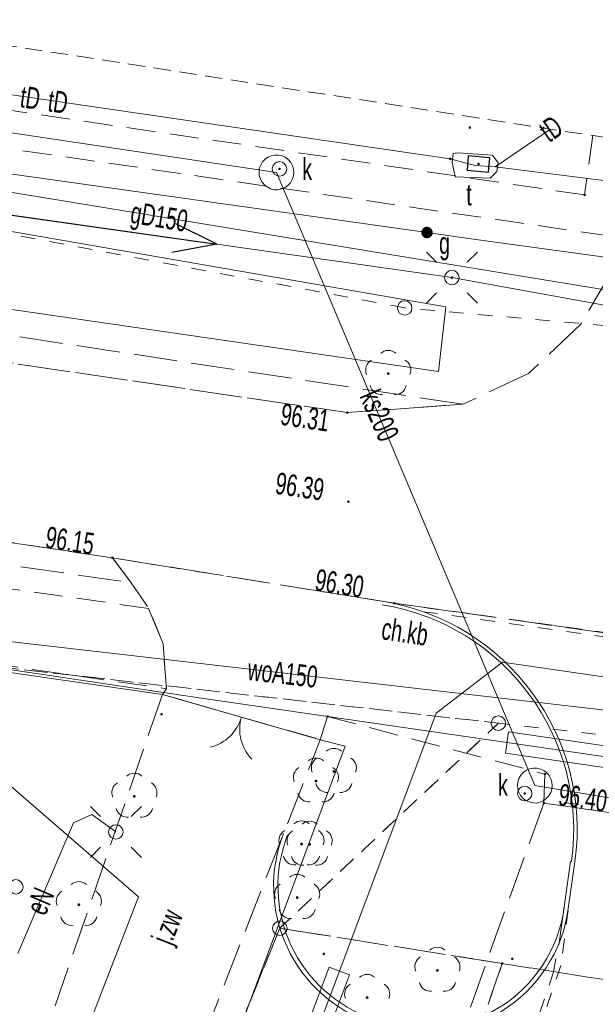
# Model space of a CAD drawing. Header units: metres. Extents: x 6541766 to 6542290, y 5894743 to 5895338.
# Tile 74 of 78: x 6541945 to 6541965, y 5895279 to 5895313. Entities that reach past the tile are written whole.
import ezdxf
from ezdxf.enums import TextEntityAlignment as Align

# ---------------------------------------------------------------- set-up
doc = ezdxf.new("R2010")
doc.units = ezdxf.units.M
for name, pattern in [('0.5_0.5', [1, 0.5, -0.5]), ('1.0_0.5', [1.5, 1, -0.5]), ('1.5_0.5', [2, 1.5, -0.5]), ('2', [0.9, 0.6, -0.3]), ('egkk-500', [2, 1.5, -0.5]), ('egug-500', [1, 0.5, -0.5]), ('otob_500', [0]), ('suep_nn_500', [0])]:
    doc.linetypes.add(name, pattern=pattern)
for name, color, linetype in [('217-kontur klasyfikacyjny', 7, 'Continuous'), ('218-kontur użytku gruntowego', 7, 'Continuous'), ('219-działka ewidencyjna', 7, 'Continuous'), ('_dr_krawężnik najazdowy 15x22', 214, '0.5_0.5'), ('_dr_krawężnik wystający 15x30', 214, 'Continuous'), ('_dr_opornik betonowy 12x25', 153, 'Continuous'), ('brama', 7, 'Continuous'), ('chodnik', 7, 'Continuous'), ('chodnik-Atr17', 7, 'Continuous'), ('jezdnia', 7, 'Continuous'), ('jezdnia-Atr17', 7, 'Continuous'), ('komora podziemna', 7, 'Continuous'), ('obudowa ochronna przewodu', 7, 'Continuous'), ('ogrodzenie trwałe', 7, 'Continuous'), ('pikieta sztuczna-Atr2', 7, 'Continuous'), ('przewód elektroenergetyczny niskiego napięcia', 7, 'Continuous'), ('przewód elektroenergetyczny podziemny', 7, 'Continuous'), ('przewód elektroenergetyczny podziemny-Atr1', 7, 'Continuous'), ('przewód gazowy', 7, 'Continuous'), ('przewód gazowy-Atr1', 7, 'Continuous'), ('przewód kanalizacyjny', 7, 'Continuous'), ('przewód kanalizacyjny-Atr1', 7, 'Continuous'), ('przewód telekomunikacyjny podziemny', 7, 'Continuous'), ('przewód telekomunikacyjny podziemny-Atr1', 7, 'Continuous'), ('przewód wodociągowy', 7, 'Continuous'), ('przewód wodociągowy-Atr1', 7, 'Continuous'), ('rów przydrożny (poligon)', 7, 'Continuous'), ('właz do komory lub kanału - okrągły-Atr17', 7, 'Continuous'), ('właz do komory lub kanału - prostokątny-Atr17', 7, 'Continuous'), ('Zakres', 7, 'Continuous'), ('zasuwa lub zawór-Atr17', 7, 'Continuous')]:
    doc.layers.add(name, color=color, linetype=linetype)
for name, color, linetype, lineweight in [('_dr_ścieki kd', 36, 'Continuous', 30), ('IE - podklad', 8, 'Continuous', 9), ('IE - rury ochronne', 5, 'Continuous', 9)]:
    doc.layers.add(name, color=color, linetype=linetype, lineweight=lineweight)
doc.linetypes.add('902-500', pattern='A,3.75,0,[1,ksztalty.shx,S=0.5,R=0,X=0,Y=0],3.75', length=7.5)

# ---------------------------------------------------------------- blocks, each defined once
blk = doc.blocks.new('blok - sanitarne pzt chelmza ng')
at = {"linetype": 'Continuous', "lineweight": 0}
h = blk.add_hatch(color=0, dxfattribs=at)
edge = h.paths.add_edge_path()
edge.add_arc((6542458.88, 5895305.82), 0.2, 0, 360)
at = {"color": 0, "linetype": 'Continuous'}
for p, q in [((6542441.71, 5895306.822), (6542451.611, 5895305.415)), ((6542451.611, 5895305.415), (6542450.196, 5895306.121)), ((6542451.611, 5895305.415), (6542450.055, 5895305.131))]:
    blk.add_line(p, q, dxfattribs=at)
blk.add_lwpolyline([(6542460.264, 5895307.975), (6542461.011, 5895307.907), (6542461.056, 5895308.405), (6542460.309, 5895308.473)], close=True, dxfattribs=at)
at = {"layer": 'komora podziemna', "color": 34, "linetype": 'Continuous', "lineweight": 9}
for p, q in [((6542453.19, 5895308.26), (6542453.28, 5895308.36)), ((6542453.28, 5895308.36), (6542453.38, 5895308.43)), ((6542453.38, 5895308.43), (6542453.49, 5895308.47)), ((6542453.49, 5895308.47), (6542453.62, 5895308.5)), ((6542453.62, 5895308.5), (6542453.74, 5895308.5)), ((6542453.74, 5895308.5), (6542453.87, 5895308.47)), ((6542453.87, 5895308.47), (6542453.98, 5895308.42)), ((6542453.98, 5895308.42), (6542454.08, 5895308.35)), ((6542454.08, 5895308.35), (6542454.17, 5895308.24)), ((6542453.07, 5895307.91), (6542453.08, 5895308.03)), ((6542453.08, 5895308.03), (6542453.13, 5895308.15)), ((6542453.13, 5895308.15), (6542453.19, 5895308.26)), ((6542454.17, 5895308.24), (6542454.23, 5895308.13)), ((6542454.23, 5895308.13), (6542454.26, 5895308.01)), ((6542454.26, 5895308.01), (6542454.27, 5895307.89)), ((6542453.08, 5895307.79), (6542453.07, 5895307.91)), ((6542453.12, 5895307.67), (6542453.08, 5895307.79)), ((6542453.18, 5895307.56), (6542453.12, 5895307.67)), ((6542454.26, 5895307.77), (6542454.22, 5895307.65)), ((6542454.27, 5895307.89), (6542454.26, 5895307.77)), ((6542453.27, 5895307.46), (6542453.18, 5895307.56)), ((6542453.37, 5895307.39), (6542453.27, 5895307.46)), ((6542453.47, 5895307.33), (6542453.37, 5895307.39)), ((6542453.6, 5895307.3), (6542453.47, 5895307.33)), ((6542453.85, 5895307.33), (6542453.72, 5895307.3)), ((6542453.97, 5895307.38), (6542453.85, 5895307.33)), ((6542454.07, 5895307.45), (6542453.97, 5895307.38)), ((6542454.16, 5895307.54), (6542454.07, 5895307.45)), ((6542454.22, 5895307.65), (6542454.16, 5895307.54)), ((6542453.72, 5895307.3), (6542453.6, 5895307.3)), ((6542462.32, 5895287.22), (6542462.43, 5895287.27)), ((6542462.43, 5895287.27), (6542462.56, 5895287.3)), ((6542462.56, 5895287.3), (6542462.68, 5895287.29)), ((6542462.68, 5895287.29), (6542462.81, 5895287.26)), ((6542462.81, 5895287.26), (6542462.92, 5895287.21)), ((6542462.02, 5895286.82), (6542462.06, 5895286.94)), ((6542462.06, 5895286.94), (6542462.12, 5895287.05)), ((6542462.12, 5895287.05), (6542462.21, 5895287.15)), ((6542462.21, 5895287.15), (6542462.32, 5895287.22)), ((6542462.92, 5895287.21), (6542463.01, 5895287.14)), ((6542463.01, 5895287.14), (6542463.1, 5895287.04)), ((6542463.1, 5895287.04), (6542463.16, 5895286.93)), ((6542463.16, 5895286.93), (6542463.2, 5895286.81)), ((6542462.01, 5895286.7), (6542462.02, 5895286.82)), ((6542462.02, 5895286.58), (6542462.01, 5895286.7)), ((6542462.06, 5895286.46), (6542462.02, 5895286.58)), ((6542463.2, 5895286.57), (6542463.16, 5895286.45)), ((6542463.2, 5895286.81), (6542463.21, 5895286.69)), ((6542463.21, 5895286.69), (6542463.2, 5895286.57)), ((6542462.11, 5895286.35), (6542462.06, 5895286.46)), ((6542462.2, 5895286.25), (6542462.11, 5895286.35)), ((6542462.3, 5895286.18), (6542462.2, 5895286.25)), ((6542463, 5895286.24), (6542462.9, 5895286.17)), ((6542463.09, 5895286.34), (6542463, 5895286.24)), ((6542463.16, 5895286.45), (6542463.09, 5895286.34)), ((6542462.41, 5895286.13), (6542462.3, 5895286.18)), ((6542462.54, 5895286.1), (6542462.41, 5895286.13)), ((6542462.66, 5895286.09), (6542462.54, 5895286.1)), ((6542462.79, 5895286.12), (6542462.66, 5895286.09)), ((6542462.9, 5895286.17), (6542462.79, 5895286.12))]:
    blk.add_line(p, q, dxfattribs=at)
at = {"layer": 'komora podziemna', "color": 30, "linetype": 'Continuous', "lineweight": 9}
for p, q in [((6542459.75, 5895308.25), (6542459.78, 5895308.55)), ((6542459.78, 5895308.55), (6542459.95, 5895308.58)), ((6542459.95, 5895308.58), (6542461.14, 5895308.5)), ((6542461.14, 5895308.5), (6542461.34, 5895308.23)), ((6542459.85, 5895307.74), (6542459.75, 5895308.25)), ((6542461.34, 5895308.23), (6542461.3, 5895307.93)), ((6542461.06, 5895307.7), (6542459.85, 5895307.74)), ((6542461.3, 5895307.93), (6542461.06, 5895307.7))]:
    blk.add_line(p, q, dxfattribs=at)
at = {"layer": 'obudowa ochronna przewodu', "color": 34, "linetype": 'Continuous', "lineweight": 9}
blk.add_line((6542462.61, 5895286.69), (6542453.67, 5895307.9), dxfattribs=at)
at = {"layer": 'obudowa ochronna przewodu', "color": 52, "linetype": 'Continuous', "lineweight": 9}
blk.add_line((6542461.53, 5895304.41), (6542475.14, 5895302.17), dxfattribs=at)
at = {"layer": 'przewód elektroenergetyczny niskiego napięcia', "color": 1, "linetype": 'suep_nn_500', "lineweight": 9}
for p, q in [((6542459.74, 5895304.26), (6542436.76, 5895307.525)), ((6542436.76, 5895307.525), (6542459.74, 5895304.26)), ((6542488.77, 5895298.99), (6542459.74, 5895304.26))]:
    blk.add_line(p, q, dxfattribs=at)
at = {"layer": 'przewód elektroenergetyczny podziemny', "color": 1, "linetype": 'Continuous', "lineweight": 9}
for p, q in [((6542451, 5895289.73), (6542431.842, 5895292.575)), ((6542459.2, 5895289.2), (6542461.49, 5895290.96)), ((6542461.49, 5895290.96), (6542493.406, 5895286.278)), ((6542489.6, 5895284.12), (6542451, 5895289.73)), ((6542441.7, 5895242.6), (6542459.2, 5895289.2)), ((6542447.29, 5895285.69), (6542446.65, 5895285.4)), ((6542448.12, 5895285.09), (6542447.29, 5895285.69)), ((6542446.65, 5895285.4), (6542444.73, 5895280.89))]:
    blk.add_line(p, q, dxfattribs=at)
at = {"layer": 'przewód gazowy', "color": 52, "linetype": 'Continuous', "lineweight": 9}
for p, q in [((6542458.88, 5895305.82), (6542437.203, 5895308.872)), ((6542442.72, 5895307.5), (6542461.53, 5895304.41)), ((6542460.57, 5895305.58), (6542458.88, 5895305.82)), ((6542477.01, 5895303.32), (6542460.57, 5895305.58)), ((6542461.53, 5895304.41), (6542475.14, 5895302.17)), ((6542448.9, 5895282.85), (6542441.32, 5895289.4)), ((6542436.92, 5895251.76), (6542448.9, 5895282.85))]:
    blk.add_line(p, q, dxfattribs=at)
at = {"layer": 'przewód kanalizacyjny', "color": 34, "linetype": 'Continuous', "lineweight": 9}
for p, q in [((6542437.668, 5895310.287), (6542453.67, 5895307.9)), ((6542453.67, 5895307.9), (6542462.61, 5895286.69)), ((6542462.61, 5895286.69), (6542491.785, 5895281.872))]:
    blk.add_line(p, q, dxfattribs=at)
at = {"layer": 'przewód telekomunikacyjny podziemny', "color": 30, "linetype": 'Continuous', "lineweight": 9}
for p, q in [((6542459.68, 5895308.37), (6542438.072, 5895311.514)), ((6542438.072, 5895311.514), (6542459.68, 5895308.37)), ((6542461.24, 5895308.09), (6542463.154, 5895309.396)), ((6542460.55, 5895308.14), (6542459.68, 5895308.37)), ((6542459.68, 5895308.37), (6542460.55, 5895308.14)), ((6542460.55, 5895308.14), (6542461.24, 5895308.09)), ((6542460.55, 5895308.14), (6542461.24, 5895308.09)), ((6542460.55, 5895308.14), (6542461.24, 5895308.09)), ((6542461.24, 5895308.09), (6542477.97, 5895306)), ((6542461.24, 5895308.09), (6542477.97, 5895306))]:
    blk.add_line(p, q, dxfattribs=at)
at = {"layer": 'przewód wodociągowy', "color": 5, "linetype": 'Continuous', "lineweight": 9}
blk.add_line((6542434.77, 5895292.78), (6542493.327, 5895286.062), dxfattribs=at)
at = {"layer": 'przewód elektroenergetyczny podziemny-Atr1', "color": 1, "lineweight": 9, "width": 0.667}
blk.add_text('eN', height=0.75, rotation=66.939, dxfattribs=at).set_placement((6542445.33, 5895282.3), align=Align.MIDDLE_LEFT)
at = {"layer": 'przewód gazowy-Atr1', "color": 40, "lineweight": 9, "width": 0.667}
blk.add_text('gD150', height=0.75, rotation=350.671, dxfattribs=at).set_placement((6542448.65, 5895306.53), align=Align.MIDDLE_LEFT)
at = {"layer": 'przewód kanalizacyjny-Atr1', "color": 34, "lineweight": 9, "width": 0.667}
blk.add_text('ks200', height=0.75, rotation=293.646, dxfattribs=at).set_placement((6542456.88, 5895300.31), align=Align.MIDDLE_LEFT)
at = {"layer": 'przewód telekomunikacyjny podziemny-Atr1', "color": 30, "lineweight": 9, "width": 0.667}
for rotation, p in [(351.721, (6542444.83, 5895310.53)), (351.721, (6542445.79, 5895310.39)), (34.32, (6542462.89, 5895309.22))]:
    blk.add_text('tD', height=0.75, rotation=rotation, dxfattribs=at).set_placement(p, align=Align.MIDDLE_LEFT)
at = {"layer": 'przewód wodociągowy-Atr1', "color": 5, "lineweight": 9, "width": 0.667}
blk.add_text('woA150', height=0.75, rotation=353.455, dxfattribs=at).set_placement((6542452.69, 5895290.72), align=Align.MIDDLE_LEFT)
at = {"layer": 'zasuwa lub zawór-Atr17', "color": 52, "lineweight": 9, "width": 0.667}
blk.add_text('g', height=0.75, dxfattribs=at).set_placement((6542459.3, 5895305.08))
blk = doc.blocks.new('blok - podklad szary rfqfqw')
at = {"color": 8, "linetype": 'Continuous', "lineweight": 9}
for p, q in [((6541959.21, 5895304.791), (6541958.857, 5895305.144)), ((6541960.271, 5895304.791), (6541960.624, 5895305.144)), ((6541959.21, 5895303.73), (6541958.857, 5895303.377)), ((6541960.271, 5895303.73), (6541960.624, 5895303.377)), ((6541947.59, 5895285.621), (6541947.237, 5895285.974)), ((6541948.651, 5895285.621), (6541949.004, 5895285.974)), ((6541947.59, 5895284.56), (6541947.237, 5895284.207)), ((6541948.651, 5895284.56), (6541949.004, 5895284.207))]:
    blk.add_line(p, q, dxfattribs=at)
at = {"color": 8, "lineweight": 9}
blk.add_line((6541963.628, 5895286.113, 96.366), (6541964.123, 5895286.042, 96.366), dxfattribs=at)
at = {"color": 8, "linetype": 'Continuous', "lineweight": 9}
for centre in [(6541953.78, 5895308.02), (6541959.74, 5895304.26), (6541958.11, 5895303.21), (6541961.35, 5895288.85), (6541962.26, 5895286.42), (6541948.12, 5895285.09), (6541944.66, 5895283.19), (6541953.79, 5895281.76)]:
    blk.add_circle(centre, 0.25, dxfattribs=at)
for centre, radius, start, end in [((6541957.54, 5895301.34), 0.4, 49.272, 130.728), ((6541957.16, 5895301.064), 0.4, 121.308, 202.548), ((6541957.92, 5895301.064), 0.4, 337.452, 58.692), ((6541957.305, 5895300.616), 0.4, 193.221, 274.871), ((6541957.775, 5895300.616), 0.4, 265.129, 346.779), ((6541951.018, 5895289.472), 1.5, 284.055, 344.055), ((6541953.902, 5895288.648), 1.5, 164.055, 224.055), ((6541955.66, 5895287.58), 0.4, 49.272, 130.728), ((6541955.04, 5895287.25), 0.4, 49.272, 130.728), ((6541955.28, 5895287.304), 0.4, 121.308, 202.548), ((6541956.04, 5895287.304), 0.4, 337.452, 58.692), ((6541954.66, 5895286.974), 0.4, 121.308, 202.548), ((6541955.42, 5895286.974), 0.4, 337.452, 58.692), ((6541948.76, 5895286.72), 0.4, 49.272, 130.728), ((6541948.38, 5895286.444), 0.4, 121.308, 202.548), ((6541949.14, 5895286.444), 0.4, 337.452, 58.692), ((6541955.425, 5895286.856), 0.4, 193.221, 274.871), ((6541955.895, 5895286.856), 0.4, 265.129, 346.779), ((6541954.805, 5895286.526), 0.4, 193.221, 274.871), ((6541955.275, 5895286.526), 0.4, 265.129, 346.779), ((6541948.525, 5895285.996), 0.4, 193.221, 274.871), ((6541948.995, 5895285.996), 0.4, 265.129, 346.779), ((6541954.54, 5895285.07), 0.4, 49.272, 130.728), ((6541954.82, 5895285.06), 0.4, 49.272, 130.728), ((6541954.16, 5895284.794), 0.4, 121.308, 202.548), ((6541954.44, 5895284.784), 0.4, 121.308, 202.548), ((6541954.92, 5895284.794), 0.4, 337.452, 58.692), ((6541955.2, 5895284.784), 0.4, 337.452, 58.692), ((6541954.305, 5895284.346), 0.4, 193.221, 274.871), ((6541954.585, 5895284.336), 0.4, 193.221, 274.871), ((6541954.775, 5895284.346), 0.4, 265.129, 346.779), ((6541955.055, 5895284.336), 0.4, 265.129, 346.779), ((6541954.39, 5895283.22), 0.4, 49.272, 130.728), ((6541946.84, 5895282.97), 0.4, 49.272, 130.728), ((6541954.01, 5895282.944), 0.4, 121.308, 202.548), ((6541954.77, 5895282.944), 0.4, 337.452, 58.692), ((6541946.46, 5895282.694), 0.4, 121.308, 202.548), ((6541947.22, 5895282.694), 0.4, 337.452, 58.692), ((6541946.605, 5895282.246), 0.4, 193.221, 274.871), ((6541947.075, 5895282.246), 0.4, 265.129, 346.779), ((6541954.155, 5895282.496), 0.4, 193.221, 274.871), ((6541954.625, 5895282.496), 0.4, 265.129, 346.779), ((6541958.86, 5895280.424), 0.4, 121.308, 202.548), ((6541959.24, 5895280.7), 0.4, 49.272, 130.728), ((6541959.62, 5895280.424), 0.4, 337.452, 58.692), ((6541956.81, 5895279.76), 0.4, 49.272, 130.728), ((6541956.43, 5895279.484), 0.4, 121.308, 202.548), ((6541957.19, 5895279.484), 0.4, 337.452, 58.692), ((6541959.005, 5895279.976), 0.4, 193.221, 274.871), ((6541959.475, 5895279.976), 0.4, 265.129, 346.779)]:
    blk.add_arc(centre, radius, start, end, dxfattribs=at)
at = {"color": 8, "linetype": 'Continuous', "lineweight": 9, "extrusion": (0, 0, -1)}
for points in [[(-6541960.328, 5895309.418), (-6541960.328, 5895309.482), (-6541960.315, 5895309.45)], [(-6541960.328, 5895309.482), (-6541960.36, 5895309.405), (-6541960.36, 5895309.495)], [(-6541960.328, 5895309.482), (-6541960.328, 5895309.418), (-6541960.36, 5895309.405)], [(-6541960.36, 5895309.495), (-6541960.36, 5895309.405), (-6541960.392, 5895309.418)], [(-6541960.36, 5895309.495), (-6541960.392, 5895309.418), (-6541960.392, 5895309.482)], [(-6541960.392, 5895309.482), (-6541960.392, 5895309.418), (-6541960.405, 5895309.45)], [(-6541959.644, 5895308.343), (-6541959.653, 5895308.406), (-6541959.635, 5895308.376)], [(-6541959.653, 5895308.406), (-6541959.644, 5895308.343), (-6541959.674, 5895308.325)], [(-6541959.653, 5895308.406), (-6541959.674, 5895308.325), (-6541959.686, 5895308.415)], [(-6541959.686, 5895308.415), (-6541959.674, 5895308.325), (-6541959.707, 5895308.334)], [(-6541959.686, 5895308.415), (-6541959.707, 5895308.334), (-6541959.716, 5895308.397)], [(-6541959.716, 5895308.397), (-6541959.707, 5895308.334), (-6541959.725, 5895308.364)], [(-6541953.748, 5895307.988), (-6541953.748, 5895308.052), (-6541953.735, 5895308.02)], [(-6541953.748, 5895307.988), (-6541953.748, 5895308.052), (-6541953.735, 5895308.02)], [(-6541953.748, 5895308.052), (-6541953.78, 5895307.975), (-6541953.78, 5895308.065)], [(-6541953.748, 5895308.052), (-6541953.78, 5895307.975), (-6541953.78, 5895308.065)], [(-6541953.748, 5895308.052), (-6541953.748, 5895307.988), (-6541953.78, 5895307.975)], [(-6541953.748, 5895308.052), (-6541953.748, 5895307.988), (-6541953.78, 5895307.975)], [(-6541953.78, 5895308.065), (-6541953.78, 5895307.975), (-6541953.812, 5895307.988)], [(-6541953.78, 5895308.065), (-6541953.812, 5895307.988), (-6541953.812, 5895308.052)], [(-6541953.78, 5895308.065), (-6541953.78, 5895307.975), (-6541953.812, 5895307.988)], [(-6541953.78, 5895308.065), (-6541953.812, 5895307.988), (-6541953.812, 5895308.052)], [(-6541953.812, 5895308.052), (-6541953.812, 5895307.988), (-6541953.825, 5895308.02)], [(-6541953.812, 5895308.052), (-6541953.812, 5895307.988), (-6541953.825, 5895308.02)], [(-6541960.628, 5895308.158), (-6541960.628, 5895308.222), (-6541960.615, 5895308.19)], [(-6541960.628, 5895308.222), (-6541960.66, 5895308.145), (-6541960.66, 5895308.235)], [(-6541960.628, 5895308.222), (-6541960.628, 5895308.158), (-6541960.66, 5895308.145)], [(-6541960.66, 5895308.235), (-6541960.66, 5895308.145), (-6541960.692, 5895308.158)], [(-6541960.66, 5895308.235), (-6541960.692, 5895308.158), (-6541960.692, 5895308.222)], [(-6541960.692, 5895308.222), (-6541960.692, 5895308.158), (-6541960.705, 5895308.19)], [(-6541964.298, 5895307.088), (-6541964.298, 5895307.152), (-6541964.285, 5895307.12)], [(-6541964.298, 5895307.152), (-6541964.33, 5895307.075), (-6541964.33, 5895307.165)], [(-6541964.298, 5895307.152), (-6541964.298, 5895307.088), (-6541964.33, 5895307.075)], [(-6541964.33, 5895307.165), (-6541964.33, 5895307.075), (-6541964.362, 5895307.088)], [(-6541964.33, 5895307.165), (-6541964.362, 5895307.088), (-6541964.362, 5895307.152)], [(-6541964.362, 5895307.152), (-6541964.362, 5895307.088), (-6541964.375, 5895307.12)], [(-6541958.844, 5895305.793), (-6541958.853, 5895305.856), (-6541958.836, 5895305.827)], [(-6541958.853, 5895305.856), (-6541958.844, 5895305.793), (-6541958.873, 5895305.776)], [(-6541958.853, 5895305.856), (-6541958.873, 5895305.776), (-6541958.887, 5895305.864)], [(-6541958.887, 5895305.864), (-6541958.873, 5895305.776), (-6541958.907, 5895305.784)], [(-6541958.887, 5895305.864), (-6541958.907, 5895305.784), (-6541958.916, 5895305.847)], [(-6541958.916, 5895305.847), (-6541958.907, 5895305.784), (-6541958.924, 5895305.813)], [(-6541959.708, 5895304.228), (-6541959.708, 5895304.292), (-6541959.695, 5895304.26)], [(-6541959.708, 5895304.292), (-6541959.74, 5895304.215), (-6541959.74, 5895304.305)], [(-6541959.708, 5895304.292), (-6541959.708, 5895304.228), (-6541959.74, 5895304.215)], [(-6541959.74, 5895304.305), (-6541959.74, 5895304.215), (-6541959.772, 5895304.228)], [(-6541959.74, 5895304.305), (-6541959.772, 5895304.228), (-6541959.772, 5895304.292)], [(-6541959.772, 5895304.292), (-6541959.772, 5895304.228), (-6541959.785, 5895304.26)], [(-6541957.505, 5895300.905), (-6541957.505, 5895300.975), (-6541957.49, 5895300.94)], [(-6541957.505, 5895300.975), (-6541957.54, 5895300.89), (-6541957.54, 5895300.99)], [(-6541957.505, 5895300.975), (-6541957.505, 5895300.905), (-6541957.54, 5895300.89)], [(-6541957.54, 5895300.99), (-6541957.54, 5895300.89), (-6541957.575, 5895300.905)], [(-6541957.54, 5895300.99), (-6541957.575, 5895300.905), (-6541957.575, 5895300.975)], [(-6541957.575, 5895300.975), (-6541957.575, 5895300.905), (-6541957.59, 5895300.94)], [(-6541956.088, 5895299.558), (-6541956.088, 5895299.622), (-6541956.075, 5895299.59)], [(-6541956.088, 5895299.622), (-6541956.12, 5895299.545), (-6541956.12, 5895299.635)], [(-6541956.088, 5895299.622), (-6541956.088, 5895299.558), (-6541956.12, 5895299.545)], [(-6541956.12, 5895299.635), (-6541956.12, 5895299.545), (-6541956.152, 5895299.558)], [(-6541956.12, 5895299.635), (-6541956.152, 5895299.558), (-6541956.152, 5895299.622)], [(-6541956.152, 5895299.622), (-6541956.152, 5895299.558), (-6541956.165, 5895299.59)], [(-6541956.128, 5895296.478), (-6541956.128, 5895296.542), (-6541956.115, 5895296.51)], [(-6541956.128, 5895296.542), (-6541956.16, 5895296.465), (-6541956.16, 5895296.555)], [(-6541956.128, 5895296.542), (-6541956.128, 5895296.478), (-6541956.16, 5895296.465)], [(-6541956.16, 5895296.555), (-6541956.16, 5895296.465), (-6541956.192, 5895296.478)], [(-6541956.16, 5895296.555), (-6541956.192, 5895296.478), (-6541956.192, 5895296.542)], [(-6541956.192, 5895296.542), (-6541956.192, 5895296.478), (-6541956.205, 5895296.51)], [(-6541947.968, 5895294.538), (-6541947.968, 5895294.602), (-6541947.955, 5895294.57)], [(-6541947.968, 5895294.602), (-6541948, 5895294.525), (-6541948, 5895294.615)], [(-6541947.968, 5895294.602), (-6541947.968, 5895294.538), (-6541948, 5895294.525)], [(-6541948, 5895294.615), (-6541948, 5895294.525), (-6541948.032, 5895294.538)], [(-6541948, 5895294.615), (-6541948.032, 5895294.538), (-6541948.032, 5895294.602)], [(-6541948.032, 5895294.602), (-6541948.032, 5895294.538), (-6541948.045, 5895294.57)], [(-6541957.718, 5895292.968), (-6541957.718, 5895293.032), (-6541957.705, 5895293)], [(-6541957.718, 5895293.032), (-6541957.75, 5895292.955), (-6541957.75, 5895293.045)], [(-6541957.718, 5895293.032), (-6541957.718, 5895292.968), (-6541957.75, 5895292.955)], [(-6541957.75, 5895293.045), (-6541957.75, 5895292.955), (-6541957.782, 5895292.968)], [(-6541957.75, 5895293.045), (-6541957.782, 5895292.968), (-6541957.782, 5895293.032)], [(-6541957.782, 5895293.032), (-6541957.782, 5895292.968), (-6541957.795, 5895293)], [(-6541949.668, 5895289.128), (-6541949.668, 5895289.192), (-6541949.655, 5895289.16)], [(-6541949.668, 5895289.192), (-6541949.7, 5895289.115), (-6541949.7, 5895289.205)], [(-6541949.668, 5895289.192), (-6541949.668, 5895289.128), (-6541949.7, 5895289.115)], [(-6541949.7, 5895289.205), (-6541949.7, 5895289.115), (-6541949.732, 5895289.128)], [(-6541949.7, 5895289.205), (-6541949.732, 5895289.128), (-6541949.732, 5895289.192)], [(-6541949.732, 5895289.192), (-6541949.732, 5895289.128), (-6541949.745, 5895289.16)], [(-6541955.408, 5895289.048), (-6541955.408, 5895289.112), (-6541955.395, 5895289.08)], [(-6541955.408, 5895289.112), (-6541955.44, 5895289.035), (-6541955.44, 5895289.125)], [(-6541955.408, 5895289.112), (-6541955.408, 5895289.048), (-6541955.44, 5895289.035)], [(-6541955.44, 5895289.125), (-6541955.44, 5895289.035), (-6541955.472, 5895289.048)], [(-6541955.44, 5895289.125), (-6541955.472, 5895289.048), (-6541955.472, 5895289.112)], [(-6541955.472, 5895289.112), (-6541955.472, 5895289.048), (-6541955.485, 5895289.08)], [(-6541955.005, 5895286.885), (-6541955.04, 5895286.8), (-6541955.04, 5895286.9)], [(-6541955.04, 5895286.9), (-6541955.04, 5895286.8), (-6541955.075, 5895286.815)], [(-6541955.04, 5895286.9), (-6541955.075, 5895286.815), (-6541955.075, 5895286.885)], [(-6541955.625, 5895287.145), (-6541955.625, 5895287.215), (-6541955.61, 5895287.18)], [(-6541955.625, 5895287.215), (-6541955.66, 5895287.13), (-6541955.66, 5895287.23)], [(-6541955.625, 5895287.215), (-6541955.625, 5895287.145), (-6541955.66, 5895287.13)], [(-6541955.66, 5895287.23), (-6541955.66, 5895287.13), (-6541955.695, 5895287.145)], [(-6541955.66, 5895287.23), (-6541955.695, 5895287.145), (-6541955.695, 5895287.215)], [(-6541955.695, 5895287.215), (-6541955.695, 5895287.145), (-6541955.71, 5895287.18)], [(-6541962.928, 5895287.058), (-6541962.928, 5895287.122), (-6541962.915, 5895287.09)], [(-6541962.928, 5895287.122), (-6541962.96, 5895287.045), (-6541962.96, 5895287.135)], [(-6541962.928, 5895287.122), (-6541962.928, 5895287.058), (-6541962.96, 5895287.045)], [(-6541962.96, 5895287.135), (-6541962.96, 5895287.045), (-6541962.992, 5895287.058)], [(-6541962.96, 5895287.135), (-6541962.992, 5895287.058), (-6541962.992, 5895287.122)], [(-6541962.992, 5895287.122), (-6541962.992, 5895287.058), (-6541963.005, 5895287.09)], [(-6541955.005, 5895286.815), (-6541955.005, 5895286.885), (-6541954.99, 5895286.85)], [(-6541955.005, 5895286.885), (-6541955.005, 5895286.815), (-6541955.04, 5895286.8)], [(-6541955.075, 5895286.885), (-6541955.075, 5895286.815), (-6541955.09, 5895286.85)], [(-6541948.725, 5895286.285), (-6541948.725, 5895286.355), (-6541948.71, 5895286.32)], [(-6541948.725, 5895286.355), (-6541948.76, 5895286.27), (-6541948.76, 5895286.37)], [(-6541948.725, 5895286.355), (-6541948.725, 5895286.285), (-6541948.76, 5895286.27)], [(-6541948.76, 5895286.37), (-6541948.76, 5895286.27), (-6541948.795, 5895286.285)], [(-6541948.76, 5895286.37), (-6541948.795, 5895286.285), (-6541948.795, 5895286.355)], [(-6541948.795, 5895286.355), (-6541948.795, 5895286.285), (-6541948.81, 5895286.32)], [(-6541962.228, 5895286.388), (-6541962.228, 5895286.452), (-6541962.215, 5895286.42)], [(-6541962.228, 5895286.452), (-6541962.26, 5895286.375), (-6541962.26, 5895286.465)], [(-6541962.228, 5895286.452), (-6541962.228, 5895286.388), (-6541962.26, 5895286.375)], [(-6541962.26, 5895286.465), (-6541962.26, 5895286.375), (-6541962.292, 5895286.388)], [(-6541962.26, 5895286.465), (-6541962.292, 5895286.388), (-6541962.292, 5895286.452)], [(-6541962.292, 5895286.452), (-6541962.292, 5895286.388), (-6541962.305, 5895286.42)], [(-6541962.888, 5895286.058), (-6541962.888, 5895286.122), (-6541962.875, 5895286.09)], [(-6541962.888, 5895286.122), (-6541962.92, 5895286.045), (-6541962.92, 5895286.135)], [(-6541962.888, 5895286.122), (-6541962.888, 5895286.058), (-6541962.92, 5895286.045)], [(-6541962.92, 5895286.135), (-6541962.92, 5895286.045), (-6541962.952, 5895286.058)], [(-6541962.92, 5895286.135), (-6541962.952, 5895286.058), (-6541962.952, 5895286.122)], [(-6541962.952, 5895286.122), (-6541962.952, 5895286.058), (-6541962.965, 5895286.09)], [(-6541954.505, 5895284.635), (-6541954.505, 5895284.705), (-6541954.49, 5895284.67)], [(-6541954.505, 5895284.705), (-6541954.54, 5895284.62), (-6541954.54, 5895284.72)], [(-6541954.505, 5895284.705), (-6541954.505, 5895284.635), (-6541954.54, 5895284.62)], [(-6541954.54, 5895284.72), (-6541954.54, 5895284.62), (-6541954.575, 5895284.635)], [(-6541954.54, 5895284.72), (-6541954.575, 5895284.635), (-6541954.575, 5895284.705)], [(-6541954.575, 5895284.705), (-6541954.575, 5895284.635), (-6541954.59, 5895284.67)], [(-6541954.785, 5895284.625), (-6541954.785, 5895284.695), (-6541954.77, 5895284.66)], [(-6541954.785, 5895284.695), (-6541954.82, 5895284.61), (-6541954.82, 5895284.71)], [(-6541954.785, 5895284.695), (-6541954.785, 5895284.625), (-6541954.82, 5895284.61)], [(-6541954.82, 5895284.71), (-6541954.82, 5895284.61), (-6541954.855, 5895284.625)], [(-6541954.82, 5895284.71), (-6541954.855, 5895284.625), (-6541954.855, 5895284.695)], [(-6541954.855, 5895284.695), (-6541954.855, 5895284.625), (-6541954.87, 5895284.66)], [(-6541954.355, 5895282.785), (-6541954.355, 5895282.855), (-6541954.34, 5895282.82)], [(-6541954.355, 5895282.855), (-6541954.39, 5895282.77), (-6541954.39, 5895282.87)], [(-6541954.355, 5895282.855), (-6541954.355, 5895282.785), (-6541954.39, 5895282.77)], [(-6541954.39, 5895282.87), (-6541954.39, 5895282.77), (-6541954.425, 5895282.785)], [(-6541954.39, 5895282.87), (-6541954.425, 5895282.785), (-6541954.425, 5895282.855)], [(-6541954.425, 5895282.855), (-6541954.425, 5895282.785), (-6541954.44, 5895282.82)], [(-6541946.805, 5895282.535), (-6541946.805, 5895282.605), (-6541946.79, 5895282.57)], [(-6541946.805, 5895282.605), (-6541946.84, 5895282.52), (-6541946.84, 5895282.62)], [(-6541946.805, 5895282.605), (-6541946.805, 5895282.535), (-6541946.84, 5895282.52)], [(-6541946.84, 5895282.62), (-6541946.84, 5895282.52), (-6541946.875, 5895282.535)], [(-6541946.84, 5895282.62), (-6541946.875, 5895282.535), (-6541946.875, 5895282.605)], [(-6541946.875, 5895282.605), (-6541946.875, 5895282.535), (-6541946.89, 5895282.57)], [(-6541955.278, 5895280.838), (-6541955.278, 5895280.902), (-6541955.265, 5895280.87)], [(-6541955.278, 5895280.902), (-6541955.31, 5895280.825), (-6541955.31, 5895280.915)], [(-6541955.278, 5895280.902), (-6541955.278, 5895280.838), (-6541955.31, 5895280.825)], [(-6541955.31, 5895280.915), (-6541955.31, 5895280.825), (-6541955.342, 5895280.838)], [(-6541955.31, 5895280.915), (-6541955.342, 5895280.838), (-6541955.342, 5895280.902)], [(-6541955.342, 5895280.902), (-6541955.342, 5895280.838), (-6541955.355, 5895280.87)], [(-6541961.448, 5895280.508), (-6541961.448, 5895280.572), (-6541961.435, 5895280.54)], [(-6541961.448, 5895280.572), (-6541961.48, 5895280.495), (-6541961.48, 5895280.585)], [(-6541961.448, 5895280.572), (-6541961.448, 5895280.508), (-6541961.48, 5895280.495)], [(-6541961.48, 5895280.585), (-6541961.48, 5895280.495), (-6541961.512, 5895280.508)], [(-6541961.48, 5895280.585), (-6541961.512, 5895280.508), (-6541961.512, 5895280.572)], [(-6541961.512, 5895280.572), (-6541961.512, 5895280.508), (-6541961.525, 5895280.54)], [(-6541961.798, 5895280.668), (-6541961.798, 5895280.732), (-6541961.785, 5895280.7)], [(-6541961.798, 5895280.732), (-6541961.83, 5895280.655), (-6541961.83, 5895280.745)], [(-6541961.798, 5895280.732), (-6541961.798, 5895280.668), (-6541961.83, 5895280.655)], [(-6541961.83, 5895280.745), (-6541961.83, 5895280.655), (-6541961.862, 5895280.668)], [(-6541961.83, 5895280.745), (-6541961.862, 5895280.668), (-6541961.862, 5895280.732)], [(-6541961.862, 5895280.732), (-6541961.862, 5895280.668), (-6541961.875, 5895280.7)], [(-6541959.205, 5895280.265), (-6541959.205, 5895280.335), (-6541959.19, 5895280.3)], [(-6541959.205, 5895280.335), (-6541959.24, 5895280.25), (-6541959.24, 5895280.35)], [(-6541959.205, 5895280.335), (-6541959.205, 5895280.265), (-6541959.24, 5895280.25)], [(-6541959.24, 5895280.35), (-6541959.24, 5895280.25), (-6541959.275, 5895280.265)], [(-6541959.24, 5895280.35), (-6541959.275, 5895280.265), (-6541959.275, 5895280.335)], [(-6541959.275, 5895280.335), (-6541959.275, 5895280.265), (-6541959.29, 5895280.3)], [(-6541956.775, 5895279.395), (-6541956.81, 5895279.31), (-6541956.81, 5895279.41)], [(-6541956.81, 5895279.41), (-6541956.81, 5895279.31), (-6541956.845, 5895279.325)], [(-6541956.81, 5895279.41), (-6541956.845, 5895279.325), (-6541956.845, 5895279.395)], [(-6541956.775, 5895279.325), (-6541956.775, 5895279.395), (-6541956.76, 5895279.36)], [(-6541956.775, 5895279.395), (-6541956.775, 5895279.325), (-6541956.81, 5895279.31)], [(-6541956.845, 5895279.395), (-6541956.845, 5895279.325), (-6541956.86, 5895279.36)]]:
    blk.add_solid(points, dxfattribs=at)
at = {"layer": '217-kontur klasyfikacyjny', "color": 8, "linetype": 'egkk-500', "lineweight": 9}
for p, q in [((6541953.79, 5895281.76), (6541935.31, 5895236.33)), ((6541961.48, 5895280.54), (6541953.79, 5895281.76)), ((6541948.08, 5895241.51), (6541961.48, 5895280.54))]:
    blk.add_line(p, q, dxfattribs=at)
at = {"layer": '218-kontur użytku gruntowego', "color": 8, "linetype": 'egug-500', "lineweight": 9}
for p, q in [((6541961.35, 5895288.85), (6541941.28, 5895291.11)), ((6541941.28, 5895291.11), (6541961.35, 5895288.85)), ((6541953.79, 5895281.76), (6541961.35, 5895288.85)), ((6541961.35, 5895288.85), (6541953.79, 5895281.76)), ((6541935.31, 5895236.33), (6541953.79, 5895281.76)), ((6541953.79, 5895281.76), (6541935.31, 5895236.33)), ((6541961.48, 5895280.54), (6541953.79, 5895281.76)), ((6541953.79, 5895281.76), (6541961.48, 5895280.54)), ((6541961.48, 5895280.54), (6541948.08, 5895241.51)), ((6541948.08, 5895241.51), (6541961.48, 5895280.54)), ((6541971.36, 5895278.98), (6541961.48, 5895280.54)), ((6541961.48, 5895280.54), (6541971.36, 5895278.98))]:
    blk.add_line(p, q, dxfattribs=at)
at = {"layer": '219-działka ewidencyjna', "color": 8, "linetype": '0.5_0.5', "lineweight": 9}
for p, q in [((6541958.11, 5895303.21), (6541936.663, 5895307.231)), ((6541974.09, 5895301.8), (6541958.11, 5895303.21)), ((6541961.35, 5895288.85), (6541941.28, 5895291.11)), ((6541961.35, 5895288.85), (6541953.79, 5895281.76)), ((6541971.68, 5895287.69), (6541961.35, 5895288.85)), ((6541953.79, 5895281.76), (6541961.48, 5895280.54)), ((6541948.08, 5895241.51), (6541961.48, 5895280.54)), ((6541961.48, 5895280.54), (6541971.36, 5895278.98))]:
    blk.add_line(p, q, dxfattribs=at)
at = {"layer": '_dr_krawężnik najazdowy 15x22', "color": 8, "lineweight": 9}
for p, q in [((6541958.746, 5895292.707), (6541977.469, 5895290.119)), ((6541958.766, 5895292.856), (6541977.49, 5895290.268)), ((6541963.759, 5895282.379), (6541963.512, 5895280.466)), ((6541963.244, 5895280.207), (6541963.449, 5895281.253)), ((6541963.512, 5895280.466), (6541958.993, 5895267.284)), ((6541959.225, 5895268.43), (6541963.244, 5895280.207))]:
    blk.add_line(p, q, dxfattribs=at)
at = {"layer": '_dr_krawężnik wystający 15x30', "color": 8, "lineweight": 9}
for p, q in [((6541963.846, 5895284.072), (6541963.449, 5895281.253)), ((6541963.995, 5895284.052), (6541963.767, 5895282.436))]:
    blk.add_line(p, q, dxfattribs=at)
for centre, radius, start, end in [((6541958.575, 5895283.215), 5, 158.5926, 251.1605), ((6541958.575, 5895283.215), 4.85, 158.5926, 251.1605), ((6541958.816, 5895283.133), 5, 251.1605, 351.9852), ((6541958.816, 5895283.133), 4.85, 251.1605, 351.9852)]:
    blk.add_arc(centre, radius, start, end, dxfattribs=at)
at = {"layer": '_dr_opornik betonowy 12x25', "color": 8, "lineweight": 9}
blk.add_line((6541963.876, 5895284.068), (6541963.846, 5895284.072), dxfattribs=at)
for radius in [8, 7.88]:
    blk.add_arc((6541956.073, 5895285.167), radius, 351.9852, 80.8524, dxfattribs=at)
at = {"layer": 'brama', "color": 8, "linetype": 'otob_500', "lineweight": 9}
blk.add_line((6541955.19, 5895288.28), (6541949.73, 5895289.84), dxfattribs=at)
at = {"layer": 'chodnik', "color": 8, "linetype": '1.0_0.5', "lineweight": 9}
for p, q in [((6541964.33, 5895307.12), (6541939.7, 5895310.75)), ((6541937.485, 5895309.729), (6541965.47, 5895305.66)), ((6541964.614, 5895309.171), (6541964.33, 5895307.12)), ((6541949.25, 5895292.82), (6541932.697, 5895295.173)), ((6541957.75, 5895293), (6541948, 5895294.57)), ((6541948, 5895294.57), (6541948.65, 5895293.71)), ((6541948.65, 5895293.71), (6541949.25, 5895292.82)), ((6541949.25, 5895292.82), (6541949.75, 5895291.6)), ((6541949.75, 5895291.6), (6541949.25, 5895292.82)), ((6541971.67, 5895291.04), (6541957.75, 5895293)), ((6541931.866, 5895292.646), (6541949.87, 5895290.04)), ((6541949.75, 5895291.6), (6541949.87, 5895290.04)), ((6541949.87, 5895290.04), (6541949.75, 5895291.6)), ((6541949.87, 5895290.04), (6541949.73, 5895289.84)), ((6541949.73, 5895289.84), (6541955.19, 5895288.28)), ((6541955.19, 5895288.28), (6541955.44, 5895289.08)), ((6541955.44, 5895289.08), (6541962.96, 5895287.09)), ((6541962.96, 5895287.09), (6541962.92, 5895286.09)), ((6541962.92, 5895286.09), (6541968.88, 5895285.22))]:
    blk.add_line(p, q, dxfattribs=at)
at = {"layer": 'jezdnia', "color": 8, "linetype": '1.5_0.5', "lineweight": 9}
for p, q in [((6541965.24, 5895304.42), (6541964.19, 5895302.64)), ((6541960.12, 5895299.88), (6541935.477, 5895303.624)), ((6541935.168, 5895302.685), (6541956.12, 5895299.59)), ((6541956.12, 5895299.59), (6541935.168, 5895302.685)), ((6541964.19, 5895302.64), (6541962.39, 5895300.94)), ((6541962.39, 5895300.94), (6541960.12, 5895299.88)), ((6541956.12, 5895299.59), (6541960.12, 5895299.88)), ((6541960.12, 5895299.88), (6541956.12, 5895299.59)), ((6541948, 5895294.57), (6541933.231, 5895296.796)), ((6541933.231, 5895296.796), (6541948, 5895294.57)), ((6541932.959, 5895295.971), (6541948.65, 5895293.71)), ((6541948.65, 5895293.71), (6541948, 5895294.57)), ((6541948, 5895294.57), (6541957.75, 5895293)), ((6541957.75, 5895293), (6541971.67, 5895291.04)), ((6541949.73, 5895289.84), (6541946.02, 5895279.08)), ((6541955.19, 5895288.28), (6541949.73, 5895289.84)), ((6541949.67, 5895274.2), (6541955.19, 5895288.28)), ((6541962.92, 5895286.09), (6541960.32, 5895278.87)), ((6541968.88, 5895285.22), (6541962.92, 5895286.09))]:
    blk.add_line(p, q, dxfattribs=at)
at = {"layer": 'ogrodzenie trwałe', "color": 8, "linetype": '902-500', "lineweight": 9}
for p, q in [((6541949.73, 5895289.84), (6541931.797, 5895292.438)), ((6541955.19, 5895288.28), (6541956.05, 5895288.06)), ((6541956.05, 5895288.06), (6541950.75, 5895273.86))]:
    blk.add_line(p, q, dxfattribs=at)
at = {"layer": 'rów przydrożny (poligon)', "color": 8, "linetype": 'Continuous', "lineweight": 9}
for p, q in [((6541959.53, 5895303.25), (6541936.657, 5895307.212)), ((6541935.746, 5895304.441), (6541959.28, 5895301.01)), ((6541959.28, 5895301.01), (6541959.53, 5895303.25))]:
    blk.add_line(p, q, dxfattribs=at)
at = {"layer": 'Zakres', "color": 8, "linetype": '2', "lineweight": 9}
blk.add_line((6541999.83, 5895303.74), (6541938.62, 5895313.18), dxfattribs=at)
blk.add_line((6541999.83, 5895303.74), (6541938.62, 5895313.18), dxfattribs=at)
blk.add_line((6541999.83, 5895303.74), (6541938.62, 5895313.18), dxfattribs=at)
blk.add_line((6541999.83, 5895303.74), (6541938.62, 5895313.18), dxfattribs=at)
at = {"layer": 'chodnik-Atr17', "color": 8, "lineweight": 9, "width": 0.667}
blk.add_text('ch.kb', height=0.75, rotation=351.534, dxfattribs=at).set_placement((6541957.27, 5895291.76))
at = {"layer": 'jezdnia-Atr17', "color": 8, "lineweight": 9, "width": 0.667}
blk.add_text('j.zw', height=0.75, rotation=68.593, dxfattribs=at).set_placement((6541950.03, 5895281.14))
at = {"layer": 'pikieta sztuczna-Atr2', "color": 8, "lineweight": 9, "width": 0.667}
blk.add_text('96.31', height=0.75, rotation=351.597, dxfattribs=at).set_placement((6541953.89, 5895299.92, 96.31), align=Align.TOP_LEFT)
for s, rotation, p in [('96.39', 351.597, (6541953.6, 5895296.79, 96.39)), ('96.15', 351.429, (6541945.65, 5895294.92, 96.15)), ('96.30', 350.852, (6541954.97, 5895293.45, 96.3)), ('96.40', 351.695, (6541963.39, 5895286.02, 96.4))]:
    blk.add_text(s, height=0.75, rotation=rotation, dxfattribs=at).set_placement(p)
at = {"layer": 'właz do komory lub kanału - okrągły-Atr17', "color": 8, "lineweight": 9, "width": 0.667}
for p in [(6541954.57, 5895307.64), (6541961.34, 5895286.34)]:
    blk.add_text('k', height=0.75, dxfattribs=at).set_placement(p)
at = {"layer": 'właz do komory lub kanału - prostokątny-Atr17', "color": 8, "lineweight": 9, "width": 0.667}
blk.add_text('t', height=0.75, dxfattribs=at).set_placement((6541960.24, 5895306.76))

msp = doc.modelspace()

# ---------------------------------------------------------------- linework, layer by layer
at = {"layer": 'IE - rury ochronne', "lineweight": 9}
for points in [[(6541961.701, 5895288.552), (6541972.959, 5895286.915), (6541972.852, 5895286.177), (6541961.594, 5895287.813)], [(6541952.66, 5895272.845), (6541955.502, 5895280.414), (6541956.2, 5895280.152), (6541953.358, 5895272.583)]]:
    msp.add_lwpolyline(points, close=True, dxfattribs=at)

# ---------------------------------------------------------------- block references
at = {"layer": '_dr_ścieki kd', "lineweight": 9}
msp.add_blockref('blok - sanitarne pzt chelmza ng', (-500, 0), dxfattribs=at)
at = {"layer": 'IE - podklad'}
msp.add_blockref('blok - podklad szary rfqfqw', (0, 0), dxfattribs=at)

doc.saveas('drawing.dxf')
